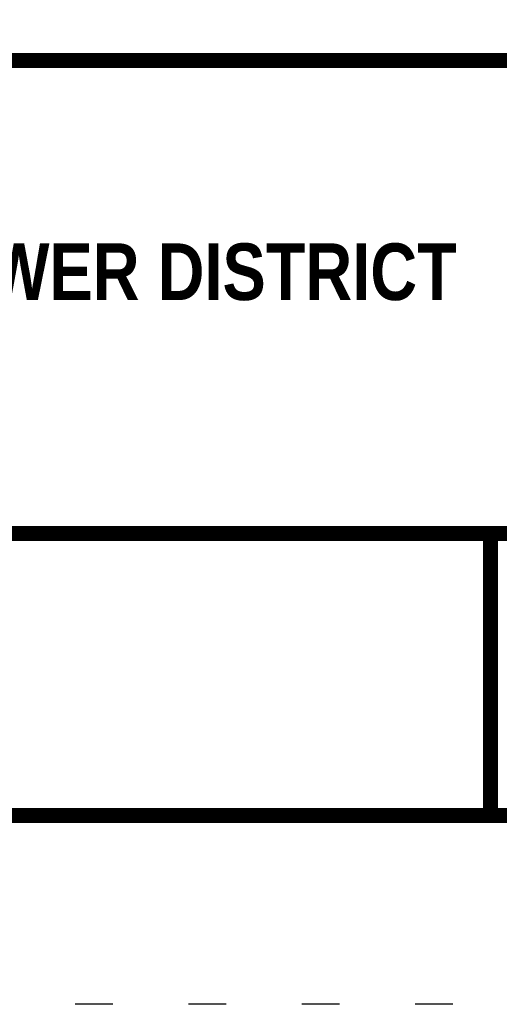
# Model space of a CAD drawing. Header units: feet. Extents: x 56.7 to 65.2, y 40.1 to 51.1.
# Tile 2 of 168: x 61.9 to 63.2, y 40.1 to 42.7. Entities that reach past the tile are written whole.
import ezdxf
from ezdxf.enums import TextEntityAlignment as Align

# ---------------------------------------------------------------- set-up
doc = ezdxf.new("R2010")
doc.units = ezdxf.units.FT
doc.header["$LTSCALE"] = 16
doc.header["$MEASUREMENT"] = 0
doc.linetypes.add('DOT2', pattern=[0.125, 0, -0.125])
doc.layers.get('DEFPOINTS').update_dxf_attribs({"linetype": 'CONTINUOUS'})
doc.layers.add('BORDER', color=7, linetype='CONTINUOUS')
doc.layers.add('TEXT', color=7, linetype='CONTINUOUS')
doc.styles.add('TECHNICAL', font='techb___.ttf')

msp = doc.modelspace()

# ---------------------------------------------------------------- linework, layer by layer
at = {"layer": 'BORDER', "const_width": 0.04}
msp.add_lwpolyline([(57.1833, 40.6186), (57.1833, 50.6186), (64.6833, 50.6186), (64.6833, 40.6186)], close=True, dxfattribs=at)
for points in [[(57.1833, 42.6186), (64.6833, 42.6186)], [(57.1833, 41.3653), (64.6833, 41.3653)], [(63.1833, 41.3653), (63.1833, 40.6186)]]:
    msp.add_lwpolyline(points, dxfattribs=at)
at = {"layer": 'DEFPOINTS', "color": 7, "linetype": 'DOT2', "ltscale": 0.1}
msp.add_lwpolyline([(56.6833, 40.1186), (56.6833, 51.1186), (65.1833, 51.1186), (65.1833, 40.1186)], close=True, dxfattribs=at)

# ---------------------------------------------------------------- texts
at = {"layer": 'TEXT', "color": 7, "style": 'TECHNICAL'}
msp.add_text('BELMONT COUNTY WATER AND SEWER DISTRICT', height=0.15, dxfattribs=at).set_placement((63.0938, 42.0589), align=Align.MIDDLE_RIGHT)

doc.saveas('drawing.dxf')
